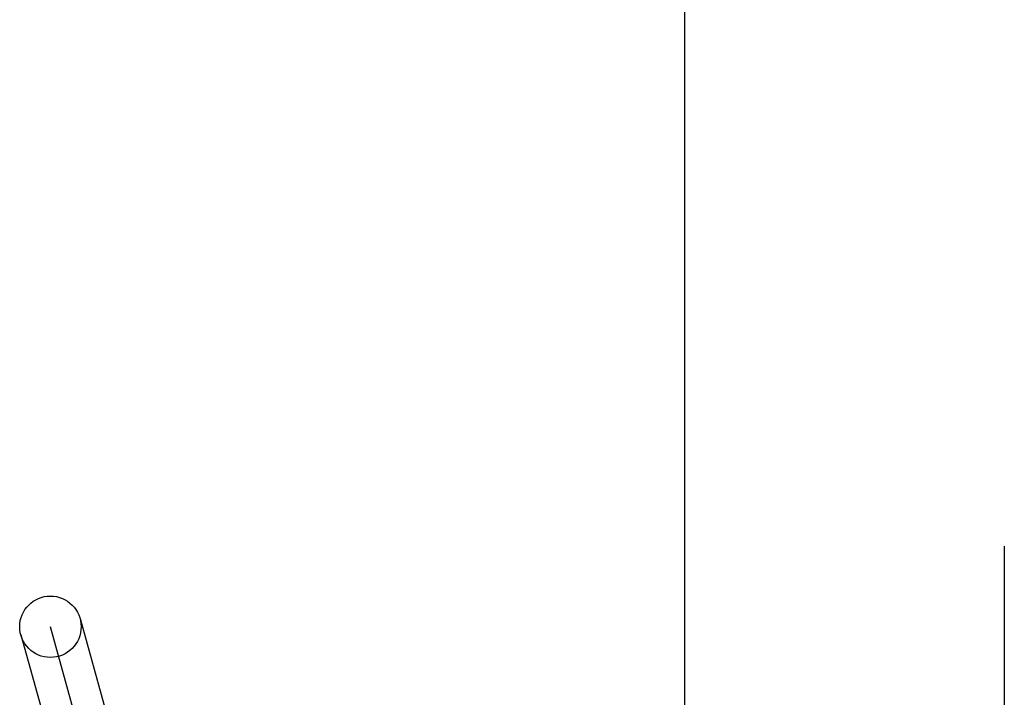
# Model space of a CAD drawing. Header units: inches. Extents: x 0 to 268, y 0 to 174.
# Tile 56 of 76: x 93.192 to 93.512, y 89.913 to 90.134. Entities that reach past the tile are written whole.
import ezdxf

# ---------------------------------------------------------------- set-up
doc = ezdxf.new("R2010")
doc.units = ezdxf.units.IN
doc.header["$LTSCALE"] = 14.749625
doc.header["$MEASUREMENT"] = 0
doc.linetypes.add('HIDDEN', pattern=[0.2, 0.1, -0.1])
doc.layers.add('DEFAULT_2', color=8, linetype='HIDDEN')
doc.layers.add('RIGHTHAND_DOOR_ASSEMBLY', color=7, linetype='CONTINUOUS')

msp = doc.modelspace()

# ---------------------------------------------------------------- linework, layer by layer
at = {"layer": 'DEFAULT_2', "color": 8, "linetype": 'HIDDEN'}
for p, q in [((93.4373, 85.43999), (93.4373, 90.94049)), ((93.21148, 89.93887), (93.26238, 89.75582)), ((93.25274, 89.75314), (93.20185, 89.93618)), ((93.19221, 89.93351), (93.24311, 89.75046))]:
    msp.add_line(p, q, dxfattribs=at)
msp.add_circle((93.20185, 89.93619), 0.01, dxfattribs=at)
at = {"layer": 'RIGHTHAND_DOOR_ASSEMBLY', "color": 8, "linetype": 'HIDDEN'}
msp.add_line((93.5123, 98.81216), (93.5123, 78.00216), dxfattribs=at)
at = {"layer": 'RIGHTHAND_DOOR_ASSEMBLY', "color": 3, "linetype": 'Continuous'}
msp.add_line((93.4083, 78.15716), (93.4083, 98.65716), dxfattribs=at)

doc.saveas('drawing.dxf')
